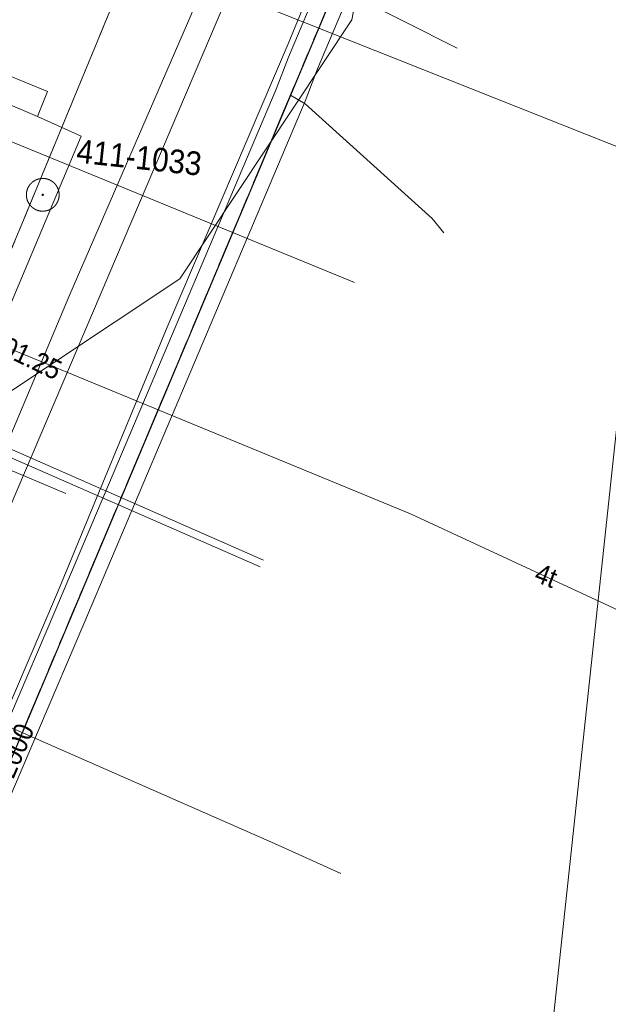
# Model space of a CAD drawing. Header units: millimetres. Extents: x -165388 to 921073, y -295343 to 494042.
# Tile 38 of 117: x 266163 to 288622, y 54085 to 91679. Entities that reach past the tile are written whole.
import ezdxf
from ezdxf.xclip import XClip

# ---------------------------------------------------------------- set-up
doc = ezdxf.new("R2010")
doc.units = ezdxf.units.MM
doc.header["$MEASUREMENT"] = 0
doc.header["$XCLIPFRAME"] = 0
for name, pattern in [('0.5_0.5', [1000, 500, -500]), ('1.5_0.5', [2000, 1500, -500]), ('1.5_1.0', [2500, 1500, -1000])]:
    doc.linetypes.add(name, pattern=pattern)
for name, color, linetype, lineweight in [('20231207_mdcp_Kolska_2-4_6_0_Nr_pióra__1', 7, 'Continuous', 13), ('bg-woz-oz.6640.12006.2023.pge-1_rzut_5_121-Punkt osnowy szczegółowej-Atr103_Nr_pióra__7', 7, 'Continuous', 18), ('bg-woz-oz.6640.12006.2023.pge-1_rzut_5_121-Punkt osnowy szczegółowej_Nr_pióra__7', 7, 'Continuous', 18), ('bg-woz-oz.6640.12006.2023.pge-1_rzut_5_216-obręb ewidencyjny_Nr_pióra__7', 7, 'Continuous', 18), ('bg-woz-oz.6640.12006.2023.pge-1_rzut_5_219-działka ewidencyjna_Nr_pióra__7', 7, 'Continuous', 18), ('bg-woz-oz.6640.12006.2023.pge-1_rzut_5_jezdnia (powierzchnia)_Nr_pióra__7', 7, 'Continuous', 18), ('bg-woz-oz.6640.12006.2023.pge-1_rzut_5_krawężnik (linia)_Nr_pióra__7', 7, 'Continuous', 18), ('bg-woz-oz.6640.12006.2023.pge-1_rzut_5_przewód telekomunikacyjny (linia)-Atr1_Nr_pióra__30', 252, 'Continuous', 18), ('bg-woz-oz.6640.12006.2023.pge-1_rzut_5_przewód telekomunikacyjny (linia)_Nr_pióra__30', 252, 'Continuous', 18), ('bg-woz-oz.6640.12006.2023.pge-1_rzut_5_punkt o określonej wysokości (sieć telekomunikacyjna)-Atr2_Nr_pióra__30', 252, 'Continuous', 18), ('bg-woz-oz.6640.12006.2023.pge-1_rzut_5_tor tramwajowy (linia)_Nr_pióra__7', 7, 'Continuous', 18)]:
    doc.layers.add(name, color=color, linetype=linetype, lineweight=lineweight)
for name, color, linetype in [('bg-woz-oz.6640.12006.2023.pge-1_rzut_5_121-Punkt osnowy szczegółowej', 7, 'Continuous'), ('INW_GEO', 7, 'Continuous'), ('ZD_INNE', 7, 'Continuous')]:
    doc.layers.add(name, color=color, linetype=linetype)
for name, color, linetype, lineweight, true_color in [('bg-woz-oz.6640.12006.2023.pge-1_rzut_5_218-kontur użytku gruntowego_Nr_pióra__3', 7, 'Continuous', 18, 0x959595), ('bg-woz-oz.6640.12006.2023.pge-1_rzut_5_przewód elektroenergetyczny (linia)_Nr_pióra__1', 7, 'Continuous', 18, 0x4c4c4c), ('bg-woz-oz.6640.12006.2023.pge-1_rzut_5_przewód gazowy (linia)_Nr_pióra__40', 7, 'Continuous', 18, 0xbcbcbc), ('bg-woz-oz.6640.12006.2023.pge-1_rzut_5_przewód kanalizacyjny (linia)-Atr1_Nr_pióra__34', 7, 'Continuous', 18, 0x4b4b4b), ('bg-woz-oz.6640.12006.2023.pge-1_rzut_5_przewód kanalizacyjny (linia)_Nr_pióra__34', 7, 'Continuous', 18, 0x4b4b4b), ('bg-woz-oz.6640.12006.2023.pge-1_rzut_5_przewód wodociągowy (linia)_Nr_pióra__5', 7, 'Continuous', 18, 0x1d1d1d), ('bg-woz-oz.6640.12006.2023.pge-1_rzut_5_Zakres_Nr_pióra__3', 7, 'Continuous', 18, 0x959595)]:
    doc.layers.add(name, color=color, linetype=linetype, lineweight=lineweight, true_color=true_color)
doc.styles.add('GENERATED_STYLE_1', font='txt')
picture_1 = doc.add_image_def('image1.tif', size_in_pixel=(4961, 3508))

# ---------------------------------------------------------------- blocks, each defined once
blk = doc.blocks.new('Rysunek_2_5', base_point=(-8071116841.925635, -4961354754.727498))
at = {"layer": 'bg-woz-oz.6640.12006.2023.pge-1_rzut_5_121-Punkt osnowy szczegółowej', "linetype": 'Continuous', "lineweight": 0, "true_color": 0x000000}
blk.add_hatch(color=18, dxfattribs=at).paths.add_polyline_path([(267087.3183524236, 84987.47558239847, 0.9999999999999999), (266997.8276435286, 84997.03659676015, 0.9999999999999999)])
at = {"layer": 'bg-woz-oz.6640.12006.2023.pge-1_rzut_5_121-Punkt osnowy szczegółowej_Nr_pióra__7', "linetype": 'Continuous'}
blk.add_circle((267042.5729984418, 84992.25608911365), 625, dxfattribs=at)
at = {"layer": 'bg-woz-oz.6640.12006.2023.pge-1_rzut_5_216-obręb ewidencyjny_Nr_pióra__7', "linetype": '1.5_1.0', "flags": 128}
blk.add_lwpolyline([(478131.8905176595, 494042.2276444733), (468407.6566873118, 491319.8616877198), (463558.1599669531, 489323.7450663), (455785.044439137, 486131.4457422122), (448273.2171202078, 477289.4182400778), (430305.6733803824, 456148.541437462), (428510.164055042, 454027.28090249), (420737.2988071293, 440576.9067117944), (419834.1895034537, 438430.7022523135), (417784.1870477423, 433550.8672203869), (396982.1628984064, 384090.8551784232), (377756.7662578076, 338374.5372602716), (379393.1777710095, 333452.844729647), (315775.6224190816, 182205.2819356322), (314923.9724492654, 180164.2056675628), (312040.7621143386, 173321.7793321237), (261484.4032842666, 53112.3180501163), (241423.674095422, 5413.522001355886), (247900.9987898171, 2690.001340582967), (262338.0662379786, -3378.036521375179), (273785.52443441, -7306.369610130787), (277549.020525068, -8603.519244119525), (297278.6191832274, -12199.81411844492), (317356.2813028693, -12444.11677308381), (333270.2467450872, -10242.25304462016), (376016.4716420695, -1353.031646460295), (389726.7816802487, 1496.599676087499), (438416.830743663, 11611.32271867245), (456015.3554240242, 15272.4877120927), (480463.5322475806, 20354.02782633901), (497619.6175171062, 23921.66545148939), (514971.0016259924, 27528.77918630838), (529607.0264680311, 30571.15931436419), (556370.0214689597, 36139.54315241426), (576312.1322272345, 40274.42145068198), (589683.686315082, 43059.67570468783), (615140.312246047, 48355.2961833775), (616220.4899052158, 48581.82702586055), (634889.248832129, 52470.58519627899), (645164.7893851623, 54611.09129246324), (649813.250227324, 55572.71065645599)], dxfattribs=at)
blk.add_lwpolyline([(-165387.8878252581, 18031.94059059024), (-76197.38563615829, 25428.77905536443), (-70556.2409972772, 25892.12251454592), (-65858.74732490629, 17334.66651290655), (-32575.62591973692, -48795.33144179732), (-33434.92813501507, -58438.61406203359), (-34506.61248154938, -70352.18164883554), (-34884.88857913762, -73610.43381784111), (-34847.41146117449, -77777.99851074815), (-34351.29349306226, -149758.0225933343), (-33863.54637797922, -221063.339385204), (49110.58203876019, -210759.6646426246), (56097.97361306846, -261046.5223584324), (58810.17918419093, -280655.6131327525), (68525.01957118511, -283292.5765886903), (99614.28502108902, -291733.0607995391), (106152.5870971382, -295297.8196907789), (148135.3605072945, -233498.0847649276), (178386.0999243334, -164973.9629924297), (213466.6769439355, -61032.51256980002), (241423.674095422, 5413.522001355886), (261484.4032842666, 53112.3180501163), (312040.7621143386, 173321.7793321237), (283312.7159988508, 179106.3939575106), (128376.4298250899, 210362.689755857), (-61136.87913212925, 251960.7453299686), (-75011.46761514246, 249832.6488938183), (-79204.82803229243, 244658.8467704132), (-83859.66502968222, 238930.9333190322), (-91094.01775896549, 216683.5707640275), (-93826.92435290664, 221320.1343137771), (-108163.2622340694, 179476.3484410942), (-111617.6671888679, 170864.5898280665), (-131164.3164902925, 116493.4237450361), (-141165.8304715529, 87642.65914447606), (-161180.6289767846, 30113.35495300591)], close=True, dxfattribs=at)
at = {"layer": 'bg-woz-oz.6640.12006.2023.pge-1_rzut_5_218-kontur użytku gruntowego_Nr_pióra__3', "linetype": '0.5_0.5', "flags": 128}
for points in [[(312040.7621143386, 173321.7793321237), (261484.4032842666, 53112.3180501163)], [(261484.4032842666, 53112.3180501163), (312040.7621143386, 173321.7793321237)]]:
    blk.add_lwpolyline(points, dxfattribs=at)
at = {"layer": 'bg-woz-oz.6640.12006.2023.pge-1_rzut_5_219-działka ewidencyjna_Nr_pióra__7', "linetype": 'Continuous', "flags": 128}
blk.add_lwpolyline([(312040.7621143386, 173321.7793321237), (261484.4032842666, 53112.3180501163)], dxfattribs=at)
at = {"layer": 'bg-woz-oz.6640.12006.2023.pge-1_rzut_5_jezdnia (powierzchnia)_Nr_pióra__7', "linetype": '1.5_0.5', "flags": 128}
blk.add_lwpolyline([(273180.396264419, 124745.1669964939), (273077.5624569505, 124253.3080652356), (272945.9607489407, 123774.5795510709), (272804.4156273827, 123296.9133714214), (272633.0402698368, 122822.4341981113), (272432.8970117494, 122361.0854400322), (263552.3150349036, 101084.098723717), (257903.0906399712, 87366.61120783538), (250745.5257130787, 70732.85744339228), (244415.6443076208, 55539.3258780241), (227560.6918046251, 15442.98968557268), (236112.2367586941, 10295.40006443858), (235927.8588062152, 10546.40757665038), (235818.6939563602, 11030.74530512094), (235875.7625026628, 11376.6400590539), (242242.9104885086, 26636.58850360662), (243784.3960868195, 30333.75257253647), (252625.5868114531, 51524.43558443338), (266248.8841935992, 83870.22307701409), (271899.1709230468, 97597.65400458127), (288080.010141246, 135714.4015338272), (279477.5998620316, 138785.6451524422), (279435.0216053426, 138669.511212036), (279067.5826128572, 138336.662016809), (278621.2762603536, 138112.8079583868), (278130.1821256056, 138034.5356771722), (277634.0738544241, 138097.5958360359), (277201.492998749, 138284.6086779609), (276823.5584804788, 138606.5799500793), (276683.2035174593, 138893.1117709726), (276624.8180614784, 139382.0812366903), (276776.306594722, 139858.6850818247), (285701.6763547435, 160990.0900190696), (285846.1109399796, 161306.5369343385), (285459.9752826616, 161740.0104096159), (285260.8943590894, 161288.6050641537), (276214.5462390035, 139777.9057333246), (272507.0091020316, 130961.8823453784), (272760.3958584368, 130321.3394880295), (272910.3966942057, 129842.6958322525), (273039.4483702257, 129356.2334338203), (273148.6132210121, 128871.8957044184), (273236.8289129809, 128379.7392351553), (273304.0954470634, 127879.7640213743), (273341.5317432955, 127382.9758130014), (273369.0246287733, 126887.2499410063), (273355.6815292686, 126385.8299953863), (273316.4599956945, 125736.3212024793), (273263.3432485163, 125239.1505967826)], close=True, dxfattribs=at)
at = {"layer": 'bg-woz-oz.6640.12006.2023.pge-1_rzut_5_krawężnik (linia)_Nr_pióra__7', "linetype": 'Continuous', "flags": 128}
blk.add_lwpolyline([(236526.375522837, 10029.90226075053), (236112.2367586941, 10295.40006443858), (235927.8588062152, 10546.40757665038), (235818.6939563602, 11030.74530512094), (235875.7625026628, 11376.6400590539), (242242.9104885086, 26636.58850360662), (243784.3960868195, 30333.75257253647), (252625.5868114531, 51524.43558443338), (266248.8841935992, 83870.22307701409), (271899.1709230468, 97597.65400458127), (288080.010141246, 135714.4015338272)], dxfattribs=at)
at = {"layer": 'bg-woz-oz.6640.12006.2023.pge-1_rzut_5_przewód elektroenergetyczny (linia)_Nr_pióra__1', "linetype": 'Continuous', "flags": 128}
for points in [[(244547.5317519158, 30322.61900231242), (244938.9371918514, 31256.32226374), (256086.0671633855, 57651.48836281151), (268508.5049914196, 87229.18331064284), (266838.9043752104, 87980.80407921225), (260433.3082353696, 90716.77522081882), (260797.3905066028, 91582.9992685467), (267222.4910734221, 88935.45650038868), (266838.9043752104, 87980.80407921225)], [(199988.9967134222, 77422.75759298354), (197766.4319612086, 78364.19581156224), (201260.3130247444, 86780.6555852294), (201896.4368253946, 87557.47378058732), (210460.9854454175, 84037.71428205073), (210953.0570581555, 84407.53251779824), (212024.0152822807, 88124.79609251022), (212516.7668331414, 88595.11078614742), (213234.4347769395, 88629.06253710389), (216073.7886196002, 87812.8090519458), (219396.8851128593, 86723.62141869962), (228324.2828799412, 82270.03083378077), (249555.1219396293, 73334.03772395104), (250052.5900851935, 73471.97047621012), (252319.2659029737, 79344.40444689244), (256712.6868665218, 89967.79148839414), (257239.5179923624, 90474.6928261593), (258624.2442028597, 89974.75950419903), (278943.6890333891, 81638.98348994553)], [(275458.9855140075, 71049.25066139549), (272836.8571465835, 72204.34495434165), (246488.4337848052, 83788.98505866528), (245101.8804442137, 84460.08105389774), (243993.7834627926, 81430.65518792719), (244709.7939932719, 81072.56452832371)], [(275340.8117601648, 70790.33954907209), (248189.3942272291, 82671.96510732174), (244647.0754127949, 84156.67969826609), (243549.2193838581, 81317.24099628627), (244577.4274887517, 80774.94210191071)], [(267925.6193218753, 73583.88945832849), (260180.382296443, 76865.2616403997)]]:
    blk.add_lwpolyline(points, dxfattribs=at)
at = {"layer": 'bg-woz-oz.6640.12006.2023.pge-1_rzut_5_przewód gazowy (linia)_Nr_pióra__40', "linetype": 'Continuous', "flags": 128}
blk.add_lwpolyline([(375996.6534171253, 335454.9991479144), (371353.0745944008, 324184.5255233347), (367051.5665495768, 313762.5137912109), (361920.7175662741, 301508.2374475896), (352391.4334857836, 278771.9065006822), (344765.8901438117, 260770.1263464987), (342464.8801749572, 255705.9133639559), (322425.5674015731, 207642.7804706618), (307429.7375706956, 171863.3717605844), (290250.9436989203, 130524.4065923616), (270112.324626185, 83226.15163680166), (252810.0882945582, 42614.41542766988), (231959.3245601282, -6548.738984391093), (219696.70422934, -35007.07770232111), (223802.4365222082, -45432.23776575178)], dxfattribs=at)
at = {"layer": 'bg-woz-oz.6640.12006.2023.pge-1_rzut_5_przewód kanalizacyjny (linia)_Nr_pióra__34', "linetype": 'Continuous', "flags": 128}
for points in [[(300067.8491583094, 146014.3768917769), (294441.0597104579, 132794.9243076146), (292315.7166745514, 127680.5658517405), (290996.1309125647, 124554.2589472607), (286807.5751513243, 114607.7386057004), (285347.8713203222, 111288.2236111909), (282446.9575639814, 104673.5668703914), (277649.0398850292, 93193.50317586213), (276416.8984452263, 90249.33745525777), (275944.0333768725, 89023.8367151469), (267500.354507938, 69078.16991116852), (260725.6767498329, 53198.60852044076), (257406.3776414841, 45386.42174843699), (249301.3632902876, 26279.92612309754), (248992.2018656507, 25556.87784403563), (240607.3445798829, 5442.608131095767), (232371.4721975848, -14041.52294807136), (231830.9332551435, -15324.35890473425), (223794.4781342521, -34813.30200657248), (222083.4673391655, -38973.27576205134), (216825.3408353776, -51537.78652194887), (216108.5329204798, -53506.57849106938)], [(301172.5263893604, 145543.9611868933), (295547.4400706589, 132329.153961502), (293422.351995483, 127217.1819228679), (292102.5112727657, 124088.4886011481), (287909.3560418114, 114132.8050233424), (286446.373431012, 110805.1925227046), (283550.1866247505, 104200.8922258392), (278755.6752059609, 92730.11924698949), (277530.0913276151, 89802.14853771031), (277056.9712985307, 88574.26137849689), (268605.1592184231, 68608.94741676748), (261829.1607704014, 52728.32029499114), (258511.1823519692, 44917.19925403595), (250404.847310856, 25809.63789764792), (250097.2615368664, 25090.04176780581), (241713.8524213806, 4978.03099360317), (233476.5318688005, -14508.35902430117), (232939.0167472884, -15785.48389486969), (224904.2647564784, -35269.78163793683), (223191.6783107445, -39433.20754356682), (217943.2606678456, -51974.6189955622), (217236.5440549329, -53916.73202719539)], [(278202.357545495, 92961.81121189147), (278829.9397015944, 92623.22497926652), (282857.148357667, 90593.91710814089)], [(276500.5023367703, 88799.04904682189), (277058.480608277, 88467.89915766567), (281900.6655886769, 84088.7160571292), (282344.7194471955, 83538.42870425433)]]:
    blk.add_lwpolyline(points, dxfattribs=at)
at = {"layer": 'bg-woz-oz.6640.12006.2023.pge-1_rzut_5_przewód telekomunikacyjny (linia)_Nr_pióra__30', "linetype": 'Continuous', "flags": 128}
blk.add_lwpolyline([(225274.6780151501, 94955.78702632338), (234339.4993888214, 91694.34356037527), (251847.5086241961, 84624.39924571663), (255732.1527898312, 83143.33891589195), (264614.8905977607, 79589.58469796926), (281068.133354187, 72813.35397530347), (292528.0839214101, 67495.83265651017), (296120.1197979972, 66005.80639112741), (299592.3674711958, 64900.68373270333), (299905.0323031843, 64344.31991074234)], dxfattribs=at)
at = {"layer": 'bg-woz-oz.6640.12006.2023.pge-1_rzut_5_przewód wodociągowy (linia)_Nr_pióra__5', "linetype": 'Continuous', "flags": 128}
for points in [[(232863.3737005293, 99716.5535390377), (257347.6248020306, 99393.67891754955), (301214.3413163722, 81964.93879612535)], [(278413.9158185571, 59077.59301085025), (275891.221572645, 60222.06395398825), (251655.985429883, 70876.9515240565), (248169.7576856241, 72416.01491253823), (243895.7049241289, 72229.00421731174), (241389.0305599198, 73241.02379754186)]]:
    blk.add_lwpolyline(points, dxfattribs=at)
at = {"layer": 'bg-woz-oz.6640.12006.2023.pge-1_rzut_5_tor tramwajowy (linia)_Nr_pióra__7', "linetype": 'Continuous', "flags": 128}
for points in [[(186193.8181277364, -132841.5737804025), (203193.5091959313, -78117.84032266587), (207692.8242212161, -65373.7018937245), (210589.420620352, -56993.9984800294), (216572.8970505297, -42407.09991194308), (222011.6523755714, -29059.34577528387), (226894.3833112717, -17150.66664479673), (229466.3305813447, -10868.343250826), (231973.3057050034, -4629.362906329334), (233869.5252407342, 317.1865437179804), (238308.2012450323, 10422.83621896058), (244692.0490497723, 25650.82975756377), (247689.5661950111, 32621.84051331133), (252376.7856089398, 44018.39148905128), (256742.2883240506, 54192.20031518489), (263964.6556833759, 71432.50221945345), (268074.6040074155, 81191.10994786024), (272692.0917136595, 91840.8426810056), (282668.702589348, 116128.4307744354), (293703.9479594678, 142605.9487788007), (308862.6544680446, 178780.28936591), (321286.7067446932, 207714.1695935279), (323306.5814254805, 212406.1421295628), (417441.7360201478, 437499.5919875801)], [(189736.7320219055, -133944.1893715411), (207167.3046387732, -78482.05148987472), (208854.7125216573, -73513.19300662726), (214207.1652151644, -57772.73081056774), (220326.6624100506, -43230.53516820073), (230681.2507705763, -18229.06121332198), (233312.8585135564, -11953.11182830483), (239747.783254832, 3470.562947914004), (243013.8154914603, 11448.74779134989), (251605.230756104, 31901.79117769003), (256005.025729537, 42584.83869303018), (260430.1040610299, 53033.87605398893), (267602.5416767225, 69806.83758761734), (271792.6323767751, 79939.04563598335), (276408.292952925, 90759.94104519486), (286327.0704858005, 114882.7404724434), (297481.2544044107, 141438.0635004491), (312468.8830953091, 177328.9744136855), (324911.8876857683, 207005.0411475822), (326921.8189530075, 211698.0760190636), (417643.1070361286, 427994.4118363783)]]:
    blk.add_lwpolyline(points, dxfattribs=at)
at = {"layer": 'bg-woz-oz.6640.12006.2023.pge-1_rzut_5_Zakres_Nr_pióra__3', "linetype": 'Continuous', "flags": 128}
blk.add_lwpolyline([(144370.5634819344, 83224.126807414), (154121.8186486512, 76409.65524688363), (165754.2079826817, 73929.8733221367), (244519.3782458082, 73077.55096815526), (250727.0846934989, 73007.68928974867), (262388.2440757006, 75221.41056414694), (272271.8292204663, 81788.60514704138), (278839.4577512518, 91676.85855552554), (281060.7109600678, 103336.8685971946)], dxfattribs=at)
at = {"layer": 'bg-woz-oz.6640.12006.2023.pge-1_rzut_5_121-Punkt osnowy szczegółowej-Atr103_Nr_pióra__7', "linetype": 'Continuous', "insert": (268295.3248652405, 86215.49105186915), "char_height": 900, "attachment_point": 7, "rotation": 353.9017619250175, "style": 'GENERATED_STYLE_1'}
blk.add_mtext('\\A1;{\\W0.900000x;\\fArial|b0|i0|c238|p38;411-1033}', dxfattribs=at)
at = {"layer": 'bg-woz-oz.6640.12006.2023.pge-1_rzut_5_przewód kanalizacyjny (linia)-Atr1_Nr_pióra__34', "linetype": 'Continuous', "insert": (264228.1276688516, 59620.47112095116), "char_height": 750, "attachment_point": 4, "rotation": 66.99676191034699, "style": 'GENERATED_STYLE_1'}
blk.add_mtext('\\A1;{\\W0.900000x;\\fArial|b0|i0|c238|p38;kB1200/2000}', dxfattribs=at)
at = {"layer": 'bg-woz-oz.6640.12006.2023.pge-1_rzut_5_przewód telekomunikacyjny (linia)-Atr1_Nr_pióra__30', "linetype": 'Continuous', "insert": (285880.5038454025, 70593.01983990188), "char_height": 750, "attachment_point": 4, "rotation": 339.15776197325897, "style": 'GENERATED_STYLE_1'}
blk.add_mtext('\\A1;{\\W0.900000x;\\fArial|b0|i0|c238|p38;4t}', dxfattribs=at)
at = {"layer": 'bg-woz-oz.6640.12006.2023.pge-1_rzut_5_punkt o określonej wysokości (sieć telekomunikacyjna)-Atr2_Nr_pióra__30', "linetype": 'Continuous', "insert": (265082.7856323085, 79487.10945861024), "char_height": 750, "attachment_point": 4, "rotation": 334.3087618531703, "style": 'GENERATED_STYLE_1'}
blk.add_mtext('\\A1;{\\W0.900000x;\\fArial|b0|i0|c238|p38;101.25}', dxfattribs=at)
blk = doc.blocks.new('Rysunek_3_6', base_point=(188221.5929863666, 121798.6003440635))
at = {"layer": '20231207_mdcp_Kolska_2-4_6_0_Nr_pióra__1'}
image = blk.add_image(picture_1, insert=(75928.03021990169, 59123.25048484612), size_in_units=(209999.7916666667, 148500.0416666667), rotation=-6.098238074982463, dxfattribs=at)
image.set_boundary_path([(-0.5, -0.5), (4960.5, 3507.5)])

msp = doc.modelspace()

# ---------------------------------------------------------------- block references
at = {"layer": 'INW_GEO', "color": 151, "linetype": 'Continuous', "lineweight": 13, "true_color": 0x80c2ff}
ref = msp.add_blockref('Rysunek_2_5', (-8071116841.925635, -4961354754.727498), dxfattribs=at)
XClip(ref).set_block_clipping_path([(-195425.9394250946, -263123.0086484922), (606609.6817159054, -348810.9449165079), (694192.2923495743, 470958.7517303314), (-107843.3287914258, 556646.6879983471)])
at = {"layer": 'ZD_INNE', "color": 151, "linetype": 'Continuous', "lineweight": 13, "true_color": 0x80c2ff}
ref = msp.add_blockref('Rysunek_3_6', (188221.5929863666, 121798.6003440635), dxfattribs=at)
XClip(ref).set_block_clipping_path([(75928.03021990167, 59123.2504848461), (284739.4774660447, 36814.2388748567), (300515.1557528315, 184473.9502032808), (91703.70850668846, 206782.9618132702)])

doc.saveas('drawing.dxf')
